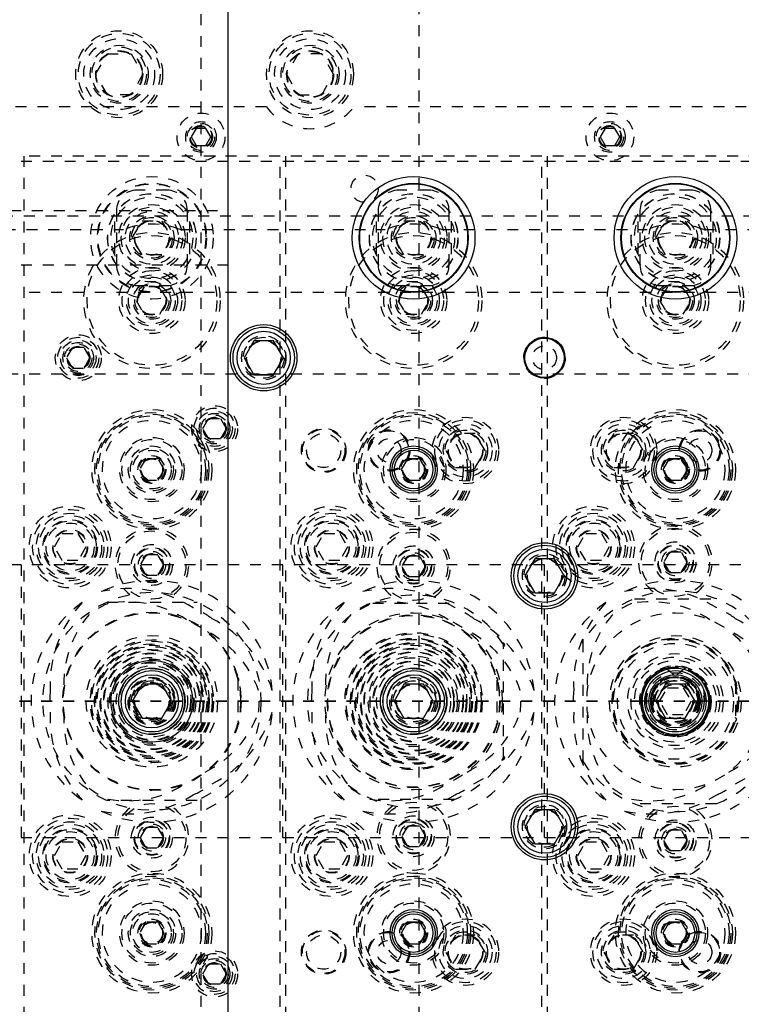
# Model space of a CAD drawing. Header units: inches. Extents: x 1772 to 2706, y -534 to -52.
# Tile 44 of 256: x 1884.47 to 1891.08, y -500.63 to -491.6. Entities that reach past the tile are written whole.
import ezdxf

# ---------------------------------------------------------------- set-up
doc = ezdxf.new("R2010")
doc.units = ezdxf.units.IN
doc.header["$LTSCALE"] = 0.5
doc.header["$MEASUREMENT"] = 0
doc.linetypes.add('HIDDEN', pattern=[0.225, 0.15, -0.075])
doc.linetypes.add('PHANTOM', pattern=[0.25, 0.125, -0.025, 0.025, -0.025, 0.025, -0.025])
doc.layers.add('SID-M-H', color=4, linetype='HIDDEN')
doc.layers.add('SID-M-S', color=105, linetype='Continuous')

msp = doc.modelspace()

# ---------------------------------------------------------------- linework, layer by layer
at = {"color": 7, "linetype": 'PHANTOM', "lineweight": 35}
msp.add_line((1931.36397, -497.85102), (1866.92985, -497.85102), dxfattribs=at)
at = {"layer": 'SID-M-H'}
for p, q in [((1886.12841, -488.35102), (1886.12841, -507.35102)), ((1888.12841, -507.35102), (1888.12841, -488.35102)), ((1885.1619, -492.10102), (1885.27015, -491.91352)), ((1885.27015, -491.91352), (1885.48666, -491.91352)), ((1885.48666, -491.91352), (1885.59491, -492.10102)), ((1887.02015, -491.91352), (1886.9119, -492.10102)), ((1887.23666, -491.91352), (1887.02015, -491.91352)), ((1887.34491, -492.10102), (1887.23666, -491.91352)), ((1885.27015, -492.28852), (1885.1619, -492.10102)), ((1885.59491, -492.10102), (1885.48666, -492.28852)), ((1886.9119, -492.10102), (1887.02015, -492.28852)), ((1887.23666, -492.28852), (1887.34491, -492.10102)), ((1885.48666, -492.28852), (1885.27015, -492.28852)), ((1887.02015, -492.28852), (1887.23666, -492.28852)), ((1886.72841, -492.40102), (1879.62841, -492.40102)), ((1894.12841, -492.40102), (1887.52841, -492.40102)), ((1886.08337, -492.59802), (1886.03834, -492.67602)), ((1886.17344, -492.59802), (1886.08337, -492.59802)), ((1886.21847, -492.67602), (1886.17344, -492.59802)), ((1889.83337, -492.59802), (1889.78834, -492.67602)), ((1889.92344, -492.59802), (1889.83337, -492.59802)), ((1889.96847, -492.67602), (1889.92344, -492.59802)), ((1886.03834, -492.67602), (1886.08337, -492.75402)), ((1886.08337, -492.75402), (1886.17344, -492.75402)), ((1886.17344, -492.75402), (1886.21847, -492.67602)), ((1889.78834, -492.67602), (1889.83337, -492.75402)), ((1889.83337, -492.75402), (1889.92344, -492.75402)), ((1889.92344, -492.75402), (1889.96847, -492.67602)), ((1886.85341, -492.85102), (1884.50341, -492.85102)), ((1884.50341, -492.85102), (1884.50341, -502.85102)), ((1886.85341, -502.85102), (1886.85341, -492.85102)), ((1886.90341, -492.85102), (1886.90341, -502.85102)), ((1889.25341, -492.85102), (1886.90341, -492.85102)), ((1889.25341, -502.85102), (1889.25341, -492.85102)), ((1891.65341, -492.85102), (1889.30341, -492.85102)), ((1889.30341, -492.85102), (1889.30341, -502.85102)), ((1907.17841, -492.90102), (1876.50341, -492.90102)), ((1885.81591, -493.16352), (1885.54091, -493.16352)), ((1888.21591, -493.16352), (1887.94091, -493.16352)), ((1890.61591, -493.16352), (1890.34091, -493.16352)), ((1884.37841, -493.35102), (1886.37841, -493.35102)), ((1885.35341, -493.35102), (1885.35341, -493.85102)), ((1886.00341, -493.85102), (1886.00341, -493.35102)), ((1887.75341, -493.35102), (1887.75341, -493.85102)), ((1888.40341, -493.85102), (1888.40341, -493.35102)), ((1890.15341, -493.35102), (1890.15341, -493.85102)), ((1890.80341, -493.85102), (1890.80341, -493.35102)), ((1876.50341, -493.40102), (1907.17841, -493.40102)), ((1885.33466, -493.45115), (1885.33466, -493.75089)), ((1885.49827, -493.60102), (1885.58834, -493.44502)), ((1885.58834, -493.44502), (1885.76847, -493.44502)), ((1885.76847, -493.44502), (1885.85854, -493.60102)), ((1886.02216, -493.45115), (1886.02216, -493.75089)), ((1887.73466, -493.45115), (1887.73466, -493.75089)), ((1887.89827, -493.60102), (1887.98834, -493.44502)), ((1887.98834, -493.44502), (1888.16847, -493.44502)), ((1888.16847, -493.44502), (1888.25854, -493.60102)), ((1888.42216, -493.45115), (1888.42216, -493.75089)), ((1890.13466, -493.45115), (1890.13466, -493.75089)), ((1890.29827, -493.60102), (1890.38834, -493.44502)), ((1890.38834, -493.44502), (1890.56847, -493.44502)), ((1890.56847, -493.44502), (1890.65854, -493.60102)), ((1890.82216, -493.45115), (1890.82216, -493.75089)), ((1878.12841, -493.52602), (1885.4186, -493.52602)), ((1885.93821, -493.52602), (1887.8186, -493.52602)), ((1888.33821, -493.52602), (1890.2186, -493.52602)), ((1890.73821, -493.52602), (1892.6186, -493.52602)), ((1885.58834, -493.75702), (1885.49827, -493.60102)), ((1885.85854, -493.60102), (1885.76847, -493.75702)), ((1887.98834, -493.75702), (1887.89827, -493.60102)), ((1888.25854, -493.60102), (1888.16847, -493.75702)), ((1890.38834, -493.75702), (1890.29827, -493.60102)), ((1890.65854, -493.60102), (1890.56847, -493.75702)), ((1885.76847, -493.75702), (1885.58834, -493.75702)), ((1888.16847, -493.75702), (1887.98834, -493.75702)), ((1890.56847, -493.75702), (1890.38834, -493.75702)), ((1886.37841, -493.85102), (1884.37841, -493.85102)), ((1901.65341, -494.10102), (1884.50341, -494.10102)), ((1885.60624, -494.05102), (1885.53407, -494.17602)), ((1885.54091, -494.03852), (1885.81591, -494.03852)), ((1885.75058, -494.05102), (1885.60624, -494.05102)), ((1885.82274, -494.17602), (1885.75058, -494.05102)), ((1888.00624, -494.05102), (1887.93407, -494.17602)), ((1887.94091, -494.03852), (1888.21591, -494.03852)), ((1888.15058, -494.05102), (1888.00624, -494.05102)), ((1888.22274, -494.17602), (1888.15058, -494.05102)), ((1890.40624, -494.05102), (1890.33407, -494.17602)), ((1890.34091, -494.03852), (1890.61591, -494.03852)), ((1890.55058, -494.05102), (1890.40624, -494.05102)), ((1890.62274, -494.17602), (1890.55058, -494.05102)), ((1885.53407, -494.17602), (1885.60624, -494.30102)), ((1885.75058, -494.30102), (1885.82274, -494.17602)), ((1887.93407, -494.17602), (1888.00624, -494.30102)), ((1888.15058, -494.30102), (1888.22274, -494.17602)), ((1890.33407, -494.17602), (1890.40624, -494.30102)), ((1890.55058, -494.30102), (1890.62274, -494.17602)), ((1885.60624, -494.30102), (1885.75058, -494.30102)), ((1888.00624, -494.30102), (1888.15058, -494.30102)), ((1890.40624, -494.30102), (1890.55058, -494.30102)), ((1884.94928, -494.60727), (1884.89515, -494.70102)), ((1885.05753, -494.60727), (1884.94928, -494.60727)), ((1885.11166, -494.70102), (1885.05753, -494.60727)), ((1884.89515, -494.70102), (1884.94928, -494.79477)), ((1885.05753, -494.79477), (1885.11166, -494.70102)), ((1884.94928, -494.79477), (1885.05753, -494.79477)), ((1889.25341, -494.85102), (1875.55341, -494.85102)), ((1901.65341, -494.85102), (1889.30341, -494.85102)), ((1886.14515, -495.35102), (1886.19928, -495.25727)), ((1886.19928, -495.25727), (1886.30753, -495.25727)), ((1886.30753, -495.25727), (1886.36166, -495.35102)), ((1886.19928, -495.44477), (1886.14515, -495.35102)), ((1886.36166, -495.35102), (1886.30753, -495.44477)), ((1886.30753, -495.44477), (1886.19928, -495.44477)), ((1888.46334, -495.39502), (1888.37327, -495.55102)), ((1888.64347, -495.39502), (1888.46334, -495.39502)), ((1888.73354, -495.55102), (1888.64347, -495.39502)), ((1889.91334, -495.39502), (1889.82327, -495.55102)), ((1890.09347, -495.39502), (1889.91334, -495.39502)), ((1890.18354, -495.55102), (1890.09347, -495.39502)), ((1888.37327, -495.55102), (1888.46334, -495.70702)), ((1888.64347, -495.70702), (1888.73354, -495.55102)), ((1889.82327, -495.55102), (1889.91334, -495.70702)), ((1890.09347, -495.70702), (1890.18354, -495.55102)), ((1885.62158, -495.6276), (1885.56476, -495.72602)), ((1885.73523, -495.6276), (1885.62158, -495.6276)), ((1885.79206, -495.72602), (1885.73523, -495.6276)), ((1885.56476, -495.72602), (1885.62158, -495.82445)), ((1885.73523, -495.82445), (1885.79206, -495.72602)), ((1888.46334, -495.70702), (1888.64347, -495.70702)), ((1889.91334, -495.70702), (1890.09347, -495.70702)), ((1885.62158, -495.82445), (1885.73523, -495.82445)), ((1884.78407, -496.43602), (1884.85624, -496.31102)), ((1884.85624, -496.31102), (1885.00058, -496.31102)), ((1885.00058, -496.31102), (1885.07274, -496.43602)), ((1887.18407, -496.43602), (1887.25624, -496.31102)), ((1887.25624, -496.31102), (1887.40058, -496.31102)), ((1887.40058, -496.31102), (1887.47274, -496.43602)), ((1889.58407, -496.43602), (1889.65624, -496.31102)), ((1889.65624, -496.31102), (1889.80058, -496.31102)), ((1889.80058, -496.31102), (1889.87274, -496.43602)), ((1884.85624, -496.56102), (1884.78407, -496.43602)), ((1885.07274, -496.43602), (1885.00058, -496.56102)), ((1887.25624, -496.56102), (1887.18407, -496.43602)), ((1887.47274, -496.43602), (1887.40058, -496.56102)), ((1889.65624, -496.56102), (1889.58407, -496.43602)), ((1889.87274, -496.43602), (1889.80058, -496.56102)), ((1885.62428, -496.50727), (1885.57015, -496.60102)), ((1885.73253, -496.50727), (1885.62428, -496.50727)), ((1885.78666, -496.60102), (1885.73253, -496.50727)), ((1888.02428, -496.51977), (1887.97015, -496.61352)), ((1888.13253, -496.51977), (1888.02428, -496.51977)), ((1888.18666, -496.61352), (1888.13253, -496.51977)), ((1890.42428, -496.48227), (1890.37015, -496.57602)), ((1890.53253, -496.48227), (1890.42428, -496.48227)), ((1890.58666, -496.57602), (1890.53253, -496.48227)), ((1903.67841, -496.60102), (1879.67841, -496.60102)), ((1884.47841, -496.60102), (1884.47841, -499.10102)), ((1885.00058, -496.56102), (1884.85624, -496.56102)), ((1885.57015, -496.60102), (1885.62428, -496.69477)), ((1885.73253, -496.69477), (1885.78666, -496.60102)), ((1886.87841, -499.10102), (1886.87841, -496.60102)), ((1887.40058, -496.56102), (1887.25624, -496.56102)), ((1887.97015, -496.61352), (1888.02428, -496.70727)), ((1888.13253, -496.70727), (1888.18666, -496.61352)), ((1889.27841, -499.10102), (1889.27841, -496.60102)), ((1889.80058, -496.56102), (1889.65624, -496.56102)), ((1890.37015, -496.57602), (1890.42428, -496.66977)), ((1890.53253, -496.66977), (1890.58666, -496.57602)), ((1885.62428, -496.69477), (1885.73253, -496.69477)), ((1888.02428, -496.70727), (1888.13253, -496.70727)), ((1890.42428, -496.66977), (1890.53253, -496.66977)), ((1890.10217, -496.91102), (1890.85465, -496.91102)), ((1885.2638, -496.94102), (1886.09302, -496.94102)), ((1887.70341, -496.95102), (1888.45341, -496.95102)), ((1888.90341, -498.37064), (1888.90341, -497.33141)), ((1889.62841, -497.30088), (1889.62841, -498.40116)), ((1886.46591, -497.65102), (1886.46591, -498.05102)), ((1888.84091, -497.65417), (1888.84091, -498.04787)), ((1890.33407, -497.85102), (1890.40624, -497.72602)), ((1890.40624, -497.72602), (1890.55058, -497.72602)), ((1890.55058, -497.72602), (1890.62274, -497.85102)), ((1890.63671, -497.69955), (1890.64008, -497.70827)), ((1891.02841, -497.68332), (1891.02841, -498.01873)), ((1890.26456, -497.85102), (1890.15918, -497.85102)), ((1890.40624, -497.97602), (1890.33407, -497.85102)), ((1890.62274, -497.85102), (1890.55058, -497.97602)), ((1890.79763, -497.85102), (1890.69225, -497.85102)), ((1890.55058, -497.97602), (1890.40624, -497.97602)), ((1886.09302, -498.76102), (1885.2638, -498.76102)), ((1888.45341, -498.75102), (1887.70341, -498.75102)), ((1890.85465, -498.79102), (1890.10217, -498.79102)), ((1885.62428, -499.00727), (1885.57015, -499.10102)), ((1885.73253, -499.00727), (1885.62428, -499.00727)), ((1885.78666, -499.10102), (1885.73253, -499.00727)), ((1888.02428, -498.99477), (1887.97015, -499.08852)), ((1888.13253, -498.99477), (1888.02428, -498.99477)), ((1888.18666, -499.08852), (1888.13253, -498.99477)), ((1890.42428, -499.03227), (1890.37015, -499.12602)), ((1890.53253, -499.03227), (1890.42428, -499.03227)), ((1890.58666, -499.12602), (1890.53253, -499.03227)), ((1879.67841, -499.10102), (1903.67841, -499.10102)), ((1884.78407, -499.26602), (1884.85624, -499.14102)), ((1884.85624, -499.14102), (1885.00058, -499.14102)), ((1885.00058, -499.14102), (1885.07274, -499.26602)), ((1885.57015, -499.10102), (1885.62428, -499.19477)), ((1885.73253, -499.19477), (1885.78666, -499.10102)), ((1887.18407, -499.26602), (1887.25624, -499.14102)), ((1887.25624, -499.14102), (1887.40058, -499.14102)), ((1887.40058, -499.14102), (1887.47274, -499.26602)), ((1887.97015, -499.08852), (1888.02428, -499.18227)), ((1888.13253, -499.18227), (1888.18666, -499.08852)), ((1889.58407, -499.26602), (1889.65624, -499.14102)), ((1889.65624, -499.14102), (1889.80058, -499.14102)), ((1889.80058, -499.14102), (1889.87274, -499.26602)), ((1890.37015, -499.12602), (1890.42428, -499.21977)), ((1890.53253, -499.21977), (1890.58666, -499.12602)), ((1885.62428, -499.19477), (1885.73253, -499.19477)), ((1888.02428, -499.18227), (1888.13253, -499.18227)), ((1890.42428, -499.21977), (1890.53253, -499.21977)), ((1884.85624, -499.39102), (1884.78407, -499.26602)), ((1885.07274, -499.26602), (1885.00058, -499.39102)), ((1887.25624, -499.39102), (1887.18407, -499.26602)), ((1887.47274, -499.26602), (1887.40058, -499.39102)), ((1889.65624, -499.39102), (1889.58407, -499.26602)), ((1889.87274, -499.26602), (1889.80058, -499.39102)), ((1885.00058, -499.39102), (1884.85624, -499.39102)), ((1887.40058, -499.39102), (1887.25624, -499.39102)), ((1889.80058, -499.39102), (1889.65624, -499.39102)), ((1885.62158, -499.8776), (1885.56476, -499.97602)), ((1885.73523, -499.8776), (1885.62158, -499.8776)), ((1885.79206, -499.97602), (1885.73523, -499.8776)), ((1885.56476, -499.97602), (1885.62158, -500.07445)), ((1885.73523, -500.07445), (1885.79206, -499.97602)), ((1885.62158, -500.07445), (1885.73523, -500.07445)), ((1888.46334, -499.99502), (1888.37327, -500.15102)), ((1888.64347, -499.99502), (1888.46334, -499.99502)), ((1888.73354, -500.15102), (1888.64347, -499.99502)), ((1889.91334, -499.99502), (1889.82327, -500.15102)), ((1890.09347, -499.99502), (1889.91334, -499.99502)), ((1890.18354, -500.15102), (1890.09347, -499.99502)), ((1888.37327, -500.15102), (1888.46334, -500.30702)), ((1888.64347, -500.30702), (1888.73354, -500.15102)), ((1889.82327, -500.15102), (1889.91334, -500.30702)), ((1890.09347, -500.30702), (1890.18354, -500.15102)), ((1886.14515, -500.35102), (1886.19928, -500.25727)), ((1886.19928, -500.25727), (1886.30753, -500.25727)), ((1886.30753, -500.25727), (1886.36166, -500.35102)), ((1888.46334, -500.30702), (1888.64347, -500.30702)), ((1889.91334, -500.30702), (1890.09347, -500.30702)), ((1886.19928, -500.44477), (1886.14515, -500.35102)), ((1886.36166, -500.35102), (1886.30753, -500.44477)), ((1886.30753, -500.44477), (1886.19928, -500.44477))]:
    msp.add_line(p, q, dxfattribs=at)
for centre, radius in [((1885.37841, -492.10102), 0.3985), ((1885.37841, -492.10102), 0.375), ((1887.12841, -492.10102), 0.3985), ((1887.12841, -492.10102), 0.375), ((1885.37841, -492.10102), 0.325), ((1885.37841, -492.10102), 0.2655), ((1885.37841, -492.10102), 0.25), ((1887.12841, -492.10102), 0.325), ((1887.12841, -492.10102), 0.2655), ((1887.12841, -492.10102), 0.25), ((1885.37841, -492.10102), 0.21542), ((1885.37841, -492.10102), 0.21515), ((1885.37841, -492.10102), 0.21463), ((1885.37841, -492.10102), 0.21095), ((1887.12841, -492.10102), 0.21542), ((1887.12841, -492.10102), 0.21515), ((1887.12841, -492.10102), 0.21463), ((1887.12841, -492.10102), 0.21095), ((1886.12841, -492.67602), 0.2185), ((1889.87841, -492.67602), 0.2185), ((1886.12841, -492.67602), 0.1405), ((1886.12841, -492.67602), 0.125), ((1886.12841, -492.67602), 0.10497), ((1886.12841, -492.67602), 0.1047), ((1886.12841, -492.67602), 0.10418), ((1886.12841, -492.67602), 0.1005), ((1886.12841, -492.67602), 0.0975), ((1889.87841, -492.67602), 0.1405), ((1889.87841, -492.67602), 0.125), ((1889.87841, -492.67602), 0.10497), ((1889.87841, -492.67602), 0.1047), ((1889.87841, -492.67602), 0.10418), ((1889.87841, -492.67602), 0.1005), ((1889.87841, -492.67602), 0.0975), ((1887.62841, -493.15102), 0.125), ((1885.67841, -493.60102), 0.5625), ((1885.67841, -493.60102), 0.5), ((1885.67841, -493.60102), 0.495), ((1885.67841, -493.60102), 0.40625), ((1885.67841, -493.60102), 0.405), ((1888.07841, -493.60102), 0.40625), ((1888.07841, -493.60102), 0.405), ((1890.47841, -493.60102), 0.40625), ((1890.47841, -493.60102), 0.405), ((1885.67841, -493.60102), 0.375), ((1885.67841, -493.60102), 0.3045), ((1888.07841, -493.60102), 0.375), ((1888.07841, -493.60102), 0.3045), ((1890.47841, -493.60102), 0.375), ((1890.47841, -493.60102), 0.3045), ((1885.67841, -493.60102), 0.28125), ((1885.67841, -493.60102), 0.24375), ((1888.07841, -493.60102), 0.28125), ((1888.07841, -493.60102), 0.24375), ((1890.47841, -493.60102), 0.28125), ((1890.47841, -493.60102), 0.24375), ((1885.67841, -493.60102), 0.203), ((1885.67841, -493.60102), 0.1875), ((1885.67841, -493.60102), 0.16072), ((1885.67841, -493.60102), 0.16045), ((1885.67841, -493.60102), 0.15993), ((1885.67841, -493.60102), 0.15625), ((1888.07841, -493.60102), 0.203), ((1888.07841, -493.60102), 0.1875), ((1888.07841, -493.60102), 0.16072), ((1888.07841, -493.60102), 0.16045), ((1888.07841, -493.60102), 0.15993), ((1888.07841, -493.60102), 0.15625), ((1890.47841, -493.60102), 0.203), ((1890.47841, -493.60102), 0.1875), ((1890.47841, -493.60102), 0.16072), ((1890.47841, -493.60102), 0.16045), ((1890.47841, -493.60102), 0.15993), ((1890.47841, -493.60102), 0.15625), ((1885.67841, -494.17602), 0.625), ((1888.07841, -494.17602), 0.625), ((1890.47841, -494.17602), 0.625), ((1885.67841, -494.17602), 0.595), ((1888.07841, -494.17602), 0.595), ((1890.47841, -494.17602), 0.595), ((1885.67841, -494.17602), 0.30375), ((1885.67841, -494.17602), 0.27375), ((1888.07841, -494.17602), 0.30375), ((1888.07841, -494.17602), 0.27375), ((1890.47841, -494.17602), 0.30375), ((1890.47841, -494.17602), 0.27375), ((1885.67841, -494.17602), 0.23438), ((1885.67841, -494.17602), 0.21469), ((1885.67841, -494.17602), 0.172), ((1885.67841, -494.17602), 0.15625), ((1888.07841, -494.17602), 0.23438), ((1888.07841, -494.17602), 0.21469), ((1888.07841, -494.17602), 0.172), ((1888.07841, -494.17602), 0.15625), ((1890.47841, -494.17602), 0.23438), ((1890.47841, -494.17602), 0.21469), ((1890.47841, -494.17602), 0.172), ((1890.47841, -494.17602), 0.15625), ((1885.67841, -494.17602), 0.13297), ((1885.67841, -494.17602), 0.1327), ((1885.67841, -494.17602), 0.13218), ((1885.67841, -494.17602), 0.1285), ((1888.07841, -494.17602), 0.13297), ((1888.07841, -494.17602), 0.1327), ((1888.07841, -494.17602), 0.13218), ((1888.07841, -494.17602), 0.1285), ((1890.47841, -494.17602), 0.13297), ((1890.47841, -494.17602), 0.1327), ((1890.47841, -494.17602), 0.13218), ((1890.47841, -494.17602), 0.1285), ((1885.00341, -494.70102), 0.211), ((1885.00341, -494.70102), 0.1875), ((1885.00341, -494.70102), 0.1625), ((1885.00341, -494.70102), 0.1405), ((1886.70341, -494.70102), 0.203), ((1886.70341, -494.70102), 0.1875), ((1886.70341, -494.70102), 0.16072), ((1886.70341, -494.70102), 0.16045), ((1886.70341, -494.70102), 0.15993), ((1886.70341, -494.70102), 0.15625), ((1889.27841, -494.70102), 0.19), ((1885.00341, -494.70102), 0.125), ((1885.00341, -494.70102), 0.10497), ((1885.00341, -494.70102), 0.1047), ((1885.00341, -494.70102), 0.10418), ((1885.00341, -494.70102), 0.1005), ((1889.27841, -494.70102), 0.1095), ((1885.67841, -495.72602), 0.55), ((1886.25341, -495.35102), 0.211), ((1886.25341, -495.35102), 0.1875), ((1886.25341, -495.35102), 0.1625), ((1888.07841, -495.72602), 0.55), ((1890.47841, -495.72602), 0.55), ((1885.67841, -495.72602), 0.5225), ((1885.67841, -495.72602), 0.5075), ((1885.67841, -495.72602), 0.49213), ((1885.67841, -495.72602), 0.45276), ((1886.25341, -495.35102), 0.1405), ((1886.25341, -495.35102), 0.125), ((1886.25341, -495.35102), 0.10497), ((1886.25341, -495.35102), 0.1047), ((1886.25341, -495.35102), 0.10418), ((1886.25341, -495.35102), 0.1005), ((1888.07841, -495.72602), 0.5225), ((1888.07841, -495.72602), 0.5075), ((1888.07841, -495.72602), 0.49213), ((1888.07841, -495.72602), 0.45276), ((1888.55341, -495.55102), 0.3045), ((1888.55341, -495.55102), 0.28125), ((1890.00341, -495.55102), 0.3045), ((1890.00341, -495.55102), 0.28125), ((1890.47841, -495.72602), 0.5225), ((1890.47841, -495.72602), 0.5075), ((1890.47841, -495.72602), 0.49213), ((1890.47841, -495.72602), 0.45276), ((1887.25341, -495.55102), 0.20312), ((1887.25341, -495.55102), 0.195), ((1887.85341, -495.55102), 0.19), ((1887.85341, -495.55102), 0.1875), ((1887.85341, -495.55102), 0.1805), ((1888.55341, -495.55102), 0.24375), ((1888.55341, -495.55102), 0.203), ((1888.55341, -495.55102), 0.1875), ((1890.00341, -495.55102), 0.24375), ((1890.00341, -495.55102), 0.203), ((1890.00341, -495.55102), 0.1875), ((1890.70341, -495.55102), 0.19), ((1890.70341, -495.55102), 0.1875), ((1890.70341, -495.55102), 0.1805), ((1885.67841, -495.72602), 0.29528), ((1885.67841, -495.72602), 0.27559), ((1887.25341, -495.55102), 0.15625), ((1887.85341, -495.55102), 0.1095), ((1888.07841, -495.72602), 0.29528), ((1888.07841, -495.72602), 0.27559), ((1888.55341, -495.55102), 0.16072), ((1888.55341, -495.55102), 0.16045), ((1888.55341, -495.55102), 0.15993), ((1888.55341, -495.55102), 0.15625), ((1890.00341, -495.55102), 0.16072), ((1890.00341, -495.55102), 0.16045), ((1890.00341, -495.55102), 0.15993), ((1890.00341, -495.55102), 0.15625), ((1890.47841, -495.72602), 0.29528), ((1890.47841, -495.72602), 0.27559), ((1890.70341, -495.55102), 0.1095), ((1885.67841, -495.72602), 0.21654), ((1885.67841, -495.72602), 0.19685), ((1885.67841, -495.72602), 0.17717), ((1885.67841, -495.72602), 0.12795), ((1885.67841, -495.72602), 0.11811), ((1885.67841, -495.72602), 0.10289), ((1885.67841, -495.72602), 0.10262), ((1885.67841, -495.72602), 0.1021), ((1885.67841, -495.72602), 0.09843), ((1888.07841, -495.72602), 0.12795), ((1888.07841, -495.72602), 0.11811), ((1888.07841, -495.72602), 0.10289), ((1888.07841, -495.72602), 0.10262), ((1888.07841, -495.72602), 0.1021), ((1888.07841, -495.72602), 0.09843), ((1890.47841, -495.72602), 0.12795), ((1890.47841, -495.72602), 0.11811), ((1890.47841, -495.72602), 0.10289), ((1890.47841, -495.72602), 0.10262), ((1890.47841, -495.72602), 0.1021), ((1890.47841, -495.72602), 0.09843), ((1884.92841, -496.43602), 0.375), ((1884.92841, -496.43602), 0.34375), ((1887.32841, -496.43602), 0.375), ((1887.32841, -496.43602), 0.34375), ((1889.72841, -496.43602), 0.375), ((1889.72841, -496.43602), 0.34375), ((1884.92841, -496.43602), 0.31), ((1884.92841, -496.43602), 0.28906), ((1884.92841, -496.43602), 0.25), ((1887.32841, -496.43602), 0.31), ((1887.32841, -496.43602), 0.28906), ((1887.32841, -496.43602), 0.25), ((1889.72841, -496.43602), 0.31), ((1889.72841, -496.43602), 0.28906), ((1889.72841, -496.43602), 0.25), ((1884.92841, -496.43602), 0.24), ((1884.92841, -496.43602), 0.22), ((1884.92841, -496.43602), 0.16), ((1884.92841, -496.43602), 0.155), ((1887.32841, -496.43602), 0.24), ((1887.32841, -496.43602), 0.22), ((1887.32841, -496.43602), 0.16), ((1887.32841, -496.43602), 0.155), ((1889.72841, -496.43602), 0.24), ((1889.72841, -496.43602), 0.22), ((1889.72841, -496.43602), 0.16), ((1889.72841, -496.43602), 0.155), ((1890.47841, -496.57602), 0.3125), ((1885.67841, -496.60102), 0.3125), ((1888.07841, -496.61352), 0.3125), ((1885.67841, -496.60102), 0.1875), ((1885.67841, -496.60102), 0.1625), ((1885.67841, -496.60102), 0.15625), ((1888.07841, -496.61352), 0.1875), ((1888.07841, -496.61352), 0.1625), ((1888.07841, -496.61352), 0.15625), ((1890.47841, -496.57602), 0.1875), ((1890.47841, -496.57602), 0.1625), ((1890.47841, -496.57602), 0.15625), ((1890.47841, -496.57602), 0.125), ((1885.67841, -496.60102), 0.125), ((1885.67841, -496.60102), 0.10497), ((1885.67841, -496.60102), 0.1047), ((1885.67841, -496.60102), 0.10418), ((1885.67841, -496.60102), 0.1005), ((1888.07841, -496.61352), 0.125), ((1888.07841, -496.61352), 0.10497), ((1888.07841, -496.61352), 0.1047), ((1888.07841, -496.61352), 0.10418), ((1888.07841, -496.61352), 0.1005), ((1889.27841, -496.70102), 0.203), ((1889.27841, -496.70102), 0.1875), ((1889.27841, -496.70102), 0.16072), ((1889.27841, -496.70102), 0.16045), ((1889.27841, -496.70102), 0.15993), ((1889.27841, -496.70102), 0.15625), ((1890.47841, -496.57602), 0.10497), ((1890.47841, -496.57602), 0.1047), ((1890.47841, -496.57602), 0.10418), ((1890.47841, -496.57602), 0.1005), ((1885.67841, -497.85102), 1), ((1885.67841, -497.85102), 0.8175), ((1885.67841, -497.85102), 0.8125), ((1888.07841, -497.85102), 0.8125), ((1888.07841, -497.85102), 0.7925), ((1888.07841, -497.85102), 0.7875), ((1890.47841, -497.85102), 0.8125), ((1885.67841, -497.85102), 0.60281), ((1888.07841, -497.85102), 0.62971), ((1888.07841, -497.85102), 0.61842), ((1888.07841, -497.85102), 0.57999), ((1888.07841, -497.85102), 0.57686), ((1890.47841, -497.85102), 0.60281), ((1890.47841, -497.85102), 0.60281), ((1890.47841, -497.85102), 0.58), ((1885.67841, -497.85102), 0.56438), ((1885.67841, -497.85102), 0.55263), ((1885.67841, -497.85102), 0.52594), ((1885.67841, -497.85102), 0.51492), ((1885.67841, -497.85102), 0.50246), ((1888.07841, -497.85102), 0.56677), ((1888.07841, -497.85102), 0.53843), ((1888.07841, -497.85102), 0.52906), ((1888.07841, -497.85102), 0.51539), ((1888.07841, -497.85102), 0.4881), ((1890.47841, -497.85102), 0.575), ((1890.47841, -497.85102), 0.56733), ((1890.47841, -497.85102), 0.56733), ((1890.47841, -497.85102), 0.53185), ((1885.67841, -497.85102), 0.47572), ((1885.67841, -497.85102), 0.46798), ((1885.67841, -497.85102), 0.44271), ((1885.67841, -497.85102), 0.43788), ((1885.67841, -497.85102), 0.40267), ((1888.07841, -497.85102), 0.48091), ((1888.07841, -497.85102), 0.45509), ((1888.07841, -497.85102), 0.45108), ((1888.07841, -497.85102), 0.41587), ((1888.07841, -497.85102), 0.40004), ((1890.47841, -497.85102), 0.4375), ((1890.47841, -497.85102), 0.40625), ((1885.67841, -497.85102), 0.38729), ((1885.67841, -497.85102), 0.35996), ((1885.67841, -497.85102), 0.35331), ((1885.67841, -497.85102), 0.32675), ((1888.07841, -497.85102), 0.37241), ((1888.07841, -497.85102), 0.36605), ((1888.07841, -497.85102), 0.33921), ((1890.47841, -497.85102), 0.375), ((1890.47841, -497.85102), 0.3275), ((1890.47841, -497.85102), 0.315), ((1890.47841, -497.85102), 0.31398), ((1890.47841, -497.85102), 0.3125), ((1885.67841, -497.85102), 0.3), ((1885.67841, -497.85102), 0.281), ((1885.67841, -497.85102), 0.21875), ((1888.07841, -497.85102), 0.3), ((1888.07841, -497.85102), 0.281), ((1888.07841, -497.85102), 0.23978), ((1888.07841, -497.85102), 0.219), ((1888.07841, -497.85102), 0.21875), ((1890.47841, -497.85102), 0.26259), ((1890.47841, -497.85102), 0.22711), ((1890.47841, -497.85102), 0.21909), ((1885.67841, -497.85102), 0.21087), ((1885.67841, -497.85102), 0.203), ((1885.67841, -497.85102), 0.20223), ((1885.67841, -497.85102), 0.1875), ((1885.67841, -497.85102), 0.17334), ((1885.67841, -497.85102), 0.16072), ((1885.67841, -497.85102), 0.16045), ((1885.67841, -497.85102), 0.15993), ((1885.67841, -497.85102), 0.15625), ((1888.07841, -497.85102), 0.20521), ((1888.07841, -497.85102), 0.203), ((1888.07841, -497.85102), 0.18792), ((1888.07841, -497.85102), 0.1875), ((1888.07841, -497.85102), 0.16072), ((1888.07841, -497.85102), 0.16045), ((1888.07841, -497.85102), 0.15993), ((1888.07841, -497.85102), 0.15625), ((1890.47841, -497.85102), 0.203), ((1890.47841, -497.85102), 0.19163), ((1890.47841, -497.85102), 0.1875), ((1890.47841, -497.85102), 0.16072), ((1890.47841, -497.85102), 0.16045), ((1890.47841, -497.85102), 0.15993), ((1890.47841, -497.85102), 0.15625), ((1885.67841, -499.10102), 0.3125), ((1888.07841, -499.08852), 0.3125), ((1889.27841, -499.00102), 0.203), ((1884.92841, -499.26602), 0.375), ((1887.32841, -499.26602), 0.375), ((1888.07841, -499.08852), 0.1875), ((1889.27841, -499.00102), 0.1875), ((1889.27841, -499.00102), 0.16072), ((1889.27841, -499.00102), 0.16045), ((1889.27841, -499.00102), 0.15993), ((1889.27841, -499.00102), 0.15625), ((1889.72841, -499.26602), 0.375), ((1890.47841, -499.12602), 0.3125), ((1884.92841, -499.26602), 0.34375), ((1884.92841, -499.26602), 0.31), ((1884.92841, -499.26602), 0.28906), ((1885.67841, -499.10102), 0.1875), ((1885.67841, -499.10102), 0.1625), ((1885.67841, -499.10102), 0.15625), ((1885.67841, -499.10102), 0.125), ((1887.32841, -499.26602), 0.34375), ((1887.32841, -499.26602), 0.31), ((1887.32841, -499.26602), 0.28906), ((1888.07841, -499.08852), 0.1625), ((1888.07841, -499.08852), 0.15625), ((1888.07841, -499.08852), 0.125), ((1888.07841, -499.08852), 0.10497), ((1888.07841, -499.08852), 0.1047), ((1888.07841, -499.08852), 0.10418), ((1888.07841, -499.08852), 0.1005), ((1889.72841, -499.26602), 0.34375), ((1889.72841, -499.26602), 0.31), ((1889.72841, -499.26602), 0.28906), ((1890.47841, -499.12602), 0.1875), ((1890.47841, -499.12602), 0.1625), ((1890.47841, -499.12602), 0.15625), ((1884.92841, -499.26602), 0.25), ((1884.92841, -499.26602), 0.24), ((1884.92841, -499.26602), 0.22), ((1885.67841, -499.10102), 0.10497), ((1885.67841, -499.10102), 0.1047), ((1885.67841, -499.10102), 0.10418), ((1885.67841, -499.10102), 0.1005), ((1887.32841, -499.26602), 0.25), ((1887.32841, -499.26602), 0.24), ((1887.32841, -499.26602), 0.22), ((1889.72841, -499.26602), 0.25), ((1889.72841, -499.26602), 0.24), ((1889.72841, -499.26602), 0.22), ((1890.47841, -499.12602), 0.125), ((1890.47841, -499.12602), 0.10497), ((1890.47841, -499.12602), 0.1047), ((1890.47841, -499.12602), 0.10418), ((1890.47841, -499.12602), 0.1005), ((1884.92841, -499.26602), 0.16), ((1884.92841, -499.26602), 0.155), ((1887.32841, -499.26602), 0.16), ((1887.32841, -499.26602), 0.155), ((1889.72841, -499.26602), 0.16), ((1889.72841, -499.26602), 0.155), ((1885.67841, -499.97602), 0.55), ((1888.07841, -499.97602), 0.55), ((1890.47841, -499.97602), 0.55), ((1885.67841, -499.97602), 0.5225), ((1885.67841, -499.97602), 0.5075), ((1885.67841, -499.97602), 0.49213), ((1885.67841, -499.97602), 0.45276), ((1888.07841, -499.97602), 0.5225), ((1888.07841, -499.97602), 0.5075), ((1888.07841, -499.97602), 0.49213), ((1888.07841, -499.97602), 0.45276), ((1890.47841, -499.97602), 0.5225), ((1890.47841, -499.97602), 0.5075), ((1890.47841, -499.97602), 0.49213), ((1890.47841, -499.97602), 0.45276), ((1885.67841, -499.97602), 0.29528), ((1885.67841, -499.97602), 0.27559), ((1888.07841, -499.97602), 0.29528), ((1888.07841, -499.97602), 0.27559), ((1890.47841, -499.97602), 0.29528), ((1890.47841, -499.97602), 0.27559), ((1885.67841, -499.97602), 0.21654), ((1885.67841, -499.97602), 0.19685), ((1885.67841, -499.97602), 0.17717), ((1885.67841, -499.97602), 0.12795), ((1885.67841, -499.97602), 0.11811), ((1885.67841, -499.97602), 0.10289), ((1885.67841, -499.97602), 0.10262), ((1885.67841, -499.97602), 0.1021), ((1885.67841, -499.97602), 0.09843), ((1888.07841, -499.97602), 0.12795), ((1888.07841, -499.97602), 0.11811), ((1888.07841, -499.97602), 0.10289), ((1888.07841, -499.97602), 0.10262), ((1888.07841, -499.97602), 0.1021), ((1888.07841, -499.97602), 0.09843), ((1888.55341, -500.15102), 0.3045), ((1888.55341, -500.15102), 0.28125), ((1890.00341, -500.15102), 0.3045), ((1890.00341, -500.15102), 0.28125), ((1890.47841, -499.97602), 0.12795), ((1890.47841, -499.97602), 0.11811), ((1890.47841, -499.97602), 0.10289), ((1890.47841, -499.97602), 0.10262), ((1890.47841, -499.97602), 0.1021), ((1890.47841, -499.97602), 0.09843), ((1887.25341, -500.15102), 0.20312), ((1887.25341, -500.15102), 0.195), ((1887.85341, -500.15102), 0.19), ((1887.85341, -500.15102), 0.1875), ((1887.85341, -500.15102), 0.1805), ((1888.55341, -500.15102), 0.24375), ((1888.55341, -500.15102), 0.203), ((1888.55341, -500.15102), 0.1875), ((1890.00341, -500.15102), 0.24375), ((1890.00341, -500.15102), 0.203), ((1890.00341, -500.15102), 0.1875), ((1890.70341, -500.15102), 0.19), ((1890.70341, -500.15102), 0.1875), ((1890.70341, -500.15102), 0.1805), ((1887.25341, -500.15102), 0.15625), ((1887.85341, -500.15102), 0.1095), ((1888.55341, -500.15102), 0.16072), ((1888.55341, -500.15102), 0.16045), ((1888.55341, -500.15102), 0.15993), ((1888.55341, -500.15102), 0.15625), ((1890.00341, -500.15102), 0.16072), ((1890.00341, -500.15102), 0.16045), ((1890.00341, -500.15102), 0.15993), ((1890.00341, -500.15102), 0.15625), ((1890.70341, -500.15102), 0.1095), ((1886.25341, -500.35102), 0.211), ((1886.25341, -500.35102), 0.1875), ((1886.25341, -500.35102), 0.1625), ((1886.25341, -500.35102), 0.1405), ((1886.25341, -500.35102), 0.125), ((1886.25341, -500.35102), 0.10497), ((1886.25341, -500.35102), 0.1047), ((1886.25341, -500.35102), 0.10418), ((1886.25341, -500.35102), 0.1005)]:
    msp.add_circle(centre, radius, dxfattribs=at)
for centre, radius, start, end in [((1887.12841, -492.10102), 0.5, 216.869898, 323.130102), ((1885.54091, -493.35102), 0.1875, 90, 180), ((1885.81591, -493.35102), 0.1875, 0, 90), ((1887.94091, -493.35102), 0.1875, 90, 180), ((1888.21591, -493.35102), 0.1875, 0, 90), ((1890.34091, -493.35102), 0.1875, 90, 180), ((1890.61591, -493.35102), 0.1875, 0, 90), ((1885.67841, -494.17602), 0.7, 68.213211, 111.786789), ((1888.07841, -494.17602), 0.7, 68.213211, 111.786789), ((1890.47841, -494.17602), 0.7, 68.213211, 111.786789), ((1885.54091, -493.85102), 0.1875, 180, 270), ((1885.81591, -493.85102), 0.1875, 270, 0), ((1887.94091, -493.85102), 0.1875, 180, 270), ((1888.21591, -493.85102), 0.1875, 270, 0), ((1890.34091, -493.85102), 0.1875, 180, 270), ((1890.61591, -493.85102), 0.1875, 270, 0), ((1885.67841, -496.60102), 0.3375, 306.710447, 233.289553), ((1888.07841, -496.61352), 0.3375, 303.73141, 236.26859), ((1890.47841, -496.57602), 0.3375, 303.894547, 236.105453), ((1885.67841, -497.85102), 1.10827, 5.176891, 114.823109), ((1885.45842, -497.92593), 1.10827, 57.256028, 102.786889), ((1888.07841, -497.85102), 1.10827, 5.176891, 114.823109), ((1887.85842, -497.92593), 1.10827, 57.256028, 102.786889), ((1890.47841, -497.85102), 1.10827, 5.176891, 114.823109), ((1890.25842, -497.92593), 1.10827, 57.256028, 102.786889), ((1888.07841, -497.85102), 0.975, 32.204228, 327.795772), ((1890.47841, -497.85102), 1.0125, 212.911991, 147.088009), ((1885.67841, -497.85102), 1.10827, 125.176891, 234.823109), ((1885.85327, -497.69797), 1.10827, 137.213111, 182.743972), ((1885.67841, -497.85102), 0.98327, 114.16283, 125.83717), ((1885.45057, -497.92154), 0.98327, 56.381589, 100.23103), ((1885.67841, -497.85102), 0.93748, 53.876672, 66.123328), ((1888.07841, -497.85102), 1.10827, 125.176891, 234.823109), ((1888.25327, -497.69797), 1.10827, 137.213111, 182.743972), ((1888.07841, -497.85102), 0.98327, 114.16283, 125.83717), ((1887.85057, -497.92154), 0.98327, 56.381589, 100.23103), ((1888.07841, -497.85102), 0.93748, 53.876672, 66.123328), ((1890.47841, -497.85102), 1.10827, 125.176891, 234.823109), ((1890.65327, -497.69797), 1.10827, 137.213111, 182.743972), ((1890.47841, -497.85102), 0.98327, 114.16283, 125.83717), ((1890.25057, -497.92154), 0.98327, 56.381589, 100.23103), ((1890.47841, -497.85102), 0.93748, 53.876672, 66.123328), ((1885.85339, -497.68897), 0.98327, 139.76897, 183.618411), ((1885.72352, -498.07899), 1.10827, 17.213111, 62.743972), ((1888.25339, -497.68897), 0.98327, 139.76897, 183.618411), ((1888.12352, -498.07899), 1.10827, 17.213111, 62.743972), ((1890.65339, -497.68897), 0.98327, 139.76897, 183.618411), ((1890.52352, -498.07899), 1.10827, 17.213111, 62.743972), ((1885.73126, -498.08359), 0.98327, 19.76897, 63.618411), ((1888.13126, -498.08359), 0.98327, 19.76897, 63.618411), ((1890.53126, -498.08359), 0.98327, 19.76897, 63.618411), ((1888.89743, -497.31288), 0.005, 213.307249, 272.799621), ((1888.89841, -497.33285), 0.015, 300, 92.799621), ((1888.90841, -497.35017), 0.005, 120, 180), ((1889.63841, -497.30384), 0.015, 105.133322, 221.409622), ((1889.62341, -497.31707), 0.005, 0, 41.409622), ((1889.63319, -497.28453), 0.005, 285.133322, 326.169101), ((1890.47578, -497.84791), 0.31662, 359.437342, 180.562658), ((1890.48103, -497.84791), 0.31662, 359.437342, 180.562658), ((1886.45591, -497.65228), 0.02, 300, 74.955417), ((1888.83091, -497.65545), 0.02, 300, 75.205112), ((1890.4767, -497.84973), 0.31227, 105.568366, 180.23692), ((1890.47341, -497.84874), 0.2241, 359.415867, 180.584133), ((1890.4834, -497.84874), 0.2241, 359.415867, 180.584133), ((1890.47699, -497.84955), 0.21769, 87.162512, 180.387827), ((1890.48142, -497.84728), 0.21551, 93.293524, 139.832751), ((1890.47982, -497.84955), 0.21769, 359.612173, 92.837488), ((1890.47539, -497.84728), 0.21551, 40.167249, 86.706476), ((1890.48011, -497.84973), 0.31227, 359.76308, 74.431634), ((1891.01841, -497.68481), 0.02, 300, 77.982354), ((1885.67841, -497.85102), 0.93748, 173.876672, 186.123328), ((1885.67841, -497.85102), 0.98327, 354.16283, 5.83717), ((1888.07841, -497.85102), 0.93748, 173.876672, 186.123328), ((1888.07841, -497.85102), 0.98327, 354.16283, 5.83717), ((1890.47841, -497.85102), 0.93748, 173.876672, 186.123328), ((1890.47578, -497.85413), 0.31662, 179.437342, 0.562658), ((1890.48103, -497.85413), 0.31662, 179.437342, 0.562658), ((1890.47341, -497.85395), 0.30899, 179.456328, 0.543672), ((1890.4834, -497.85395), 0.30899, 179.456328, 0.543672), ((1890.47341, -497.85331), 0.2241, 179.415867, 0.584133), ((1890.48265, -497.85138), 0.23334, 179.913067, 230.490868), ((1890.4834, -497.85331), 0.2241, 179.415867, 0.584133), ((1890.47578, -497.85323), 0.21648, 179.415867, 0.584133), ((1890.48103, -497.85323), 0.21648, 179.415867, 0.584133), ((1885.85327, -498.00408), 1.10827, 177.256028, 222.786889), ((1885.85339, -498.01308), 0.98327, 176.381589, 220.23103), ((1885.67841, -497.85102), 1.10827, 245.176891, 354.823109), ((1885.73126, -497.61845), 0.98327, 296.381589, 340.23103), ((1885.72352, -497.62306), 1.10827, 297.256028, 342.786889), ((1888.25327, -498.00408), 1.10827, 177.256028, 222.786889), ((1888.25339, -498.01308), 0.98327, 176.381589, 220.23103), ((1888.07841, -497.85102), 1.10827, 245.176891, 354.823109), ((1888.13126, -497.61845), 0.98327, 296.381589, 340.23103), ((1888.12352, -497.62306), 1.10827, 297.256028, 342.786889), ((1890.65327, -498.00408), 1.10827, 177.256028, 222.786889), ((1890.65339, -498.01308), 0.98327, 176.381589, 220.23103), ((1890.47841, -497.85102), 1.10827, 245.176891, 354.823109), ((1890.53126, -497.61845), 0.98327, 296.381589, 340.23103), ((1890.52352, -497.62306), 1.10827, 297.256028, 342.786889), ((1886.45591, -498.04977), 0.02, 285.044583, 60), ((1888.83091, -498.0466), 0.02, 284.794888, 60), ((1891.01841, -498.01723), 0.02, 282.017646, 60), ((1888.89841, -498.36919), 0.015, 267.200379, 60), ((1888.90841, -498.35187), 0.005, 180, 240), ((1888.89743, -498.38917), 0.005, 87.200379, 146.692751), ((1889.63841, -498.3982), 0.015, 138.590378, 254.866678), ((1889.62341, -498.38497), 0.005, 318.590378, 0), ((1889.63319, -498.41751), 0.005, 33.830899, 74.866678), ((1885.45057, -497.78051), 0.98327, 259.76897, 303.618411), ((1885.67841, -497.85102), 0.93748, 293.876672, 306.123328), ((1887.85057, -497.78051), 0.98327, 259.76897, 303.618411), ((1888.07841, -497.85102), 0.93748, 293.876672, 306.123328), ((1890.25057, -497.78051), 0.98327, 259.76897, 303.618411), ((1890.47841, -497.85102), 0.93748, 293.876672, 306.123328), ((1885.67841, -497.85102), 0.98327, 234.16283, 245.83717), ((1885.45842, -497.77611), 1.10827, 257.213111, 302.743972), ((1888.07841, -497.85102), 0.98327, 234.16283, 245.83717), ((1887.85842, -497.77611), 1.10827, 257.213111, 302.743972), ((1890.47841, -497.85102), 0.98327, 234.16283, 245.83717), ((1890.25842, -497.77611), 1.10827, 257.213111, 302.743972), ((1888.07841, -499.08852), 0.3375, 123.73141, 56.26859), ((1885.67841, -499.10102), 0.3375, 126.710447, 53.289553), ((1890.47841, -499.12602), 0.3375, 123.894547, 56.105453)]:
    msp.add_arc(centre, radius, start, end, dxfattribs=at)
for centre, major_axis, ratio, start_param, end_param in [((1890.47716, -497.85102), (-0.31523, 0), 0.9870859, 5.4753657, 6.2831853), ((1890.47564, -497.85102), (-0.22186, 0), 0.9870859, 4.742154, 6.2831853), ((1890.48117, -497.85102), (0.22186, 0), 0.9870859, 0, 1.5410313), ((1890.47966, -497.85102), (0.31523, 0), 0.9870859, 0, 0.8078196), ((1890.47966, -497.85102), (-0.21785, 0), 0.9870859, 5.5572375, 6.2831853), ((1890.47716, -497.85102), (0.21785, 0), 0.9870859, 0, 0.7259478), ((1890.41734, -497.85102), (-0.20938, 0), 0.9386626, 0, 1.162481), ((1890.50292, -497.85102), (0.24913, 0), 0.9840293, 3.1415927, 3.9684223)]:
    msp.add_ellipse(centre, major_axis=major_axis, ratio=ratio, start_param=start_param, end_param=end_param, dxfattribs=at)
for points, knots in [([(1890.20796, -497.85102), (1890.21001, -497.81394), (1890.21414, -497.73904), (1890.2397, -497.66849), (1890.2526, -497.63286)], [0, 0, 0, 0, 0.4949565, 1, 1, 1, 1]), ([(1890.39289, -497.54892), (1890.41979, -497.57024), (1890.45283, -497.59645), (1890.48229, -497.62653), (1890.48777, -497.63213)], [0, 0, 0, 0, 0.8139762, 1, 1, 1, 1]), ([(1890.56392, -497.54892), (1890.53703, -497.57024), (1890.50398, -497.59645), (1890.47452, -497.62653), (1890.46904, -497.63213)], [0, 0, 0, 0, 0.8139762, 1, 1, 1, 1]), ([(1890.74885, -497.85102), (1890.74681, -497.81394), (1890.74268, -497.73904), (1890.71712, -497.66849), (1890.70421, -497.63286)], [0, 0, 0, 0, 0.4949565, 1, 1, 1, 1])]:
    msp.add_open_spline(points, degree=3, knots=knots, dxfattribs=at)
at = {"layer": 'SID-M-S'}
for p, q in [((1886.37841, -507.35102), (1886.37841, -488.35102)), ((1886.61334, -494.54502), (1886.52327, -494.70102)), ((1886.79347, -494.54502), (1886.61334, -494.54502)), ((1886.88354, -494.70102), (1886.79347, -494.54502)), ((1886.52327, -494.70102), (1886.61334, -494.85702)), ((1886.79347, -494.85702), (1886.88354, -494.70102)), ((1886.61334, -494.85702), (1886.79347, -494.85702)), ((1888.02158, -495.6276), (1887.96476, -495.72602)), ((1888.13523, -495.6276), (1888.02158, -495.6276)), ((1888.19206, -495.72602), (1888.13523, -495.6276)), ((1890.42158, -495.6276), (1890.36476, -495.72602)), ((1890.53523, -495.6276), (1890.42158, -495.6276)), ((1890.59206, -495.72602), (1890.53523, -495.6276)), ((1887.96476, -495.72602), (1888.02158, -495.82445)), ((1888.13523, -495.82445), (1888.19206, -495.72602)), ((1890.36476, -495.72602), (1890.42158, -495.82445)), ((1890.53523, -495.82445), (1890.59206, -495.72602)), ((1888.02158, -495.82445), (1888.13523, -495.82445)), ((1890.42158, -495.82445), (1890.53523, -495.82445)), ((1889.18834, -496.54502), (1889.09827, -496.70102)), ((1889.36847, -496.54502), (1889.18834, -496.54502)), ((1889.45854, -496.70102), (1889.36847, -496.54502)), ((1889.09827, -496.70102), (1889.18834, -496.85702)), ((1889.36847, -496.85702), (1889.45854, -496.70102)), ((1889.18834, -496.85702), (1889.36847, -496.85702)), ((1885.58834, -497.69502), (1885.49827, -497.85102)), ((1885.76847, -497.69502), (1885.58834, -497.69502)), ((1885.85854, -497.85102), (1885.76847, -497.69502)), ((1887.98834, -497.69502), (1887.89827, -497.85102)), ((1888.16847, -497.69502), (1887.98834, -497.69502)), ((1888.25854, -497.85102), (1888.16847, -497.69502)), ((1890.38834, -497.69502), (1890.29827, -497.85102)), ((1890.56847, -497.69502), (1890.38834, -497.69502)), ((1890.65854, -497.85102), (1890.56847, -497.69502)), ((1885.49827, -497.85102), (1885.58834, -498.00702)), ((1885.76847, -498.00702), (1885.85854, -497.85102)), ((1887.89827, -497.85102), (1887.98834, -498.00702)), ((1888.16847, -498.00702), (1888.25854, -497.85102)), ((1890.29827, -497.85102), (1890.38834, -498.00702)), ((1890.56847, -498.00702), (1890.65854, -497.85102)), ((1885.58834, -498.00702), (1885.76847, -498.00702)), ((1887.98834, -498.00702), (1888.16847, -498.00702)), ((1890.38834, -498.00702), (1890.56847, -498.00702)), ((1889.18834, -498.84502), (1889.09827, -499.00102)), ((1889.36847, -498.84502), (1889.18834, -498.84502)), ((1889.45854, -499.00102), (1889.36847, -498.84502)), ((1889.09827, -499.00102), (1889.18834, -499.15702)), ((1889.36847, -499.15702), (1889.45854, -499.00102)), ((1889.18834, -499.15702), (1889.36847, -499.15702)), ((1888.02158, -499.8776), (1887.96476, -499.97602)), ((1888.13523, -499.8776), (1888.02158, -499.8776)), ((1888.19206, -499.97602), (1888.13523, -499.8776)), ((1890.42158, -499.8776), (1890.36476, -499.97602)), ((1890.53523, -499.8776), (1890.42158, -499.8776)), ((1890.59206, -499.97602), (1890.53523, -499.8776)), ((1887.96476, -499.97602), (1888.02158, -500.07445)), ((1888.13523, -500.07445), (1888.19206, -499.97602)), ((1890.36476, -499.97602), (1890.42158, -500.07445)), ((1890.53523, -500.07445), (1890.59206, -499.97602)), ((1888.02158, -500.07445), (1888.13523, -500.07445)), ((1890.42158, -500.07445), (1890.53523, -500.07445))]:
    msp.add_line(p, q, dxfattribs=at)
for centre, radius in [((1888.07841, -493.60102), 0.5625), ((1888.07841, -493.60102), 0.5), ((1888.07841, -493.60102), 0.495), ((1890.47841, -493.60102), 0.5625), ((1890.47841, -493.60102), 0.5), ((1890.47841, -493.60102), 0.495), ((1886.70341, -494.70102), 0.3045), ((1886.70341, -494.70102), 0.28125), ((1886.70341, -494.70102), 0.24375), ((1889.27841, -494.70102), 0.1875), ((1889.27841, -494.70102), 0.1805), ((1888.07841, -495.72602), 0.21654), ((1888.07841, -495.72602), 0.19685), ((1888.07841, -495.72602), 0.17717), ((1890.47841, -495.72602), 0.21654), ((1890.47841, -495.72602), 0.19685), ((1890.47841, -495.72602), 0.17717), ((1889.27841, -496.70102), 0.3045), ((1889.27841, -496.70102), 0.28125), ((1889.27841, -496.70102), 0.24375), ((1885.67841, -497.85102), 0.375), ((1885.67841, -497.85102), 0.3045), ((1888.07841, -497.85102), 0.3045), ((1890.47841, -497.85102), 0.3045), ((1885.67841, -497.85102), 0.28125), ((1885.67841, -497.85102), 0.24375), ((1888.07841, -497.85102), 0.28125), ((1888.07841, -497.85102), 0.24375), ((1890.47841, -497.85102), 0.28125), ((1890.47841, -497.85102), 0.24375), ((1889.27841, -499.00102), 0.3045), ((1889.27841, -499.00102), 0.28125), ((1889.27841, -499.00102), 0.24375), ((1888.07841, -499.97602), 0.21654), ((1888.07841, -499.97602), 0.19685), ((1888.07841, -499.97602), 0.17717), ((1890.47841, -499.97602), 0.21654), ((1890.47841, -499.97602), 0.19685), ((1890.47841, -499.97602), 0.17717)]:
    msp.add_circle(centre, radius, dxfattribs=at)

doc.saveas('drawing.dxf')
